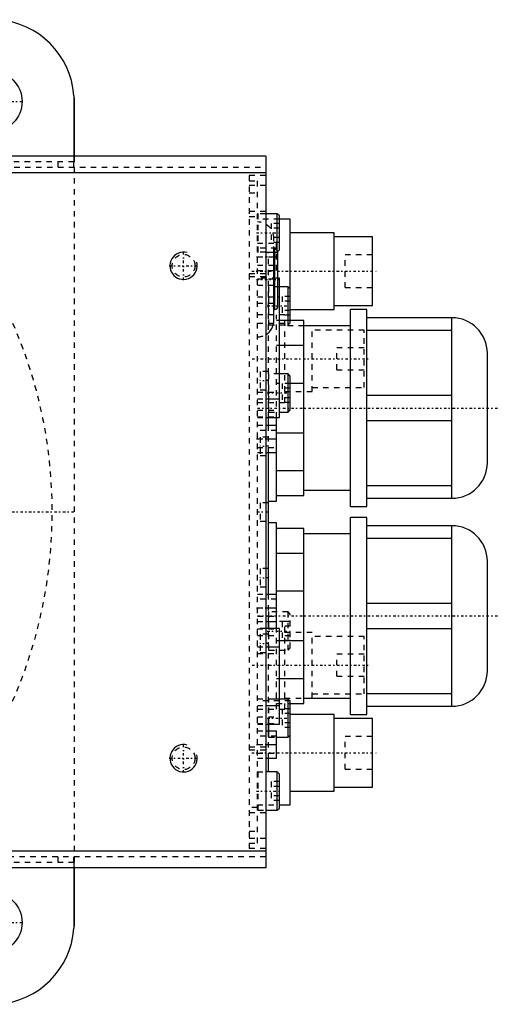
# Model space of a CAD drawing. Extents: x -702 to 168, y -90 to 90.
# Tile 15 of 15: x 80 to 168, y -90 to 90. Entities that reach past the tile are written whole.
import ezdxf

# ---------------------------------------------------------------- set-up
doc = ezdxf.new("R2010")
doc.units = 0
doc.linetypes.add('CENTER', pattern=[1.5, 0.45, -0.5, 0.05, -0.5])
doc.linetypes.add('DASHED', pattern=[2, 1, -1])
for name, color, linetype in [('AM_0', 7, 'CONTINUOUS'), ('AM_10', 7, 'CONTINUOUS'), ('AM_3', 7, 'DASHED'), ('AM_7', 7, 'CENTER')]:
    doc.layers.add(name, color=color, linetype=linetype)

msp = doc.modelspace()

# ---------------------------------------------------------------- linework, layer by layer
at = {"layer": 'AM_0', "color": 7, "linetype": 'CONTINUOUS'}
for p, q in [((89.96, 76.12), (89.96, 65)), ((90, 75), (90, 65)), ((125, 65), (46.64, 65)), ((125, 65), (125, -65)), ((125, 62), (50.56, 62)), ((127.1, 54.5), (125, 54.5)), ((127.5, 54.1), (127.1, 54.5)), ((127.1, 47.5), (127.1, 54.5)), ((127.5, 47.9), (127.5, 54.1)), ((129.5, 53.5), (127.5, 53.5)), ((129.5, 35), (129.5, 53.5)), ((137.5, 51), (129.5, 51)), ((137.5, 37), (137.5, 51)), ((144.5, 50.25), (137.5, 50.25)), ((144.5, 37.75), (144.5, 50.25)), ((125, 47.5), (127.1, 47.5)), ((126.5, 35), (126.5, 47.51)), ((126.7, 37), (126.7, 47.51)), ((127.1, 47.5), (127.5, 47.9)), ((127.2, 37.5), (127.2, 47.5)), ((127.5, 42.74), (127.2, 42.74)), ((127.5, 17.26), (127.5, 42.74)), ((129.1, 41.17), (127.5, 41.17)), ((129.5, 40.77), (129.1, 41.17)), ((129.1, 35), (129.1, 41.17)), ((127.2, 39.34), (127.5, 39.34)), ((126.5, 37), (126.7, 37)), ((129.5, 37), (137.5, 37)), ((137.5, 37.75), (144.5, 37.75)), ((143.5, 37), (140.5, 37)), ((140.5, 1), (140.5, 37)), ((143.5, 1), (143.5, 37)), ((132, 35), (127.5, 35)), ((132, 3), (132, 35)), ((159, 35.5), (143.5, 35.5)), ((159, 2.5), (159, 35.5)), ((140.5, 34), (132, 34)), ((143.5, 33.2), (159, 33.2)), ((127.5, 30.49), (132, 30.49)), ((165.5, 9), (165.5, 29)), ((129.1, 25.25), (127.5, 25.25)), ((129.5, 24.85), (129.1, 25.25)), ((129.1, 18.25), (129.1, 25.25)), ((129.5, 18.65), (129.5, 24.85)), ((132, 23.51), (129.5, 23.51)), ((125, 20.66), (127.5, 20.66)), ((159, 21.3), (143.5, 21.3)), ((127.5, 18.25), (129.1, 18.25)), ((129.1, 18.25), (129.5, 18.65)), ((125, 17.26), (127.5, 17.26)), ((125.5, 15.87), (125.5, 17.27)), ((127, 10.85), (127, 17.26)), ((143.5, 16.7), (159, 16.7)), ((125, 15.85), (127, 15.85)), ((127, 14.49), (132, 14.49)), ((125, 13.35), (127, 13.35)), ((125, 10.85), (127, 10.85)), ((125.5, -15.02), (125.5, 10.86)), ((127, 2), (127, 10.84)), ((132, 7.51), (127, 7.51)), ((132, 4), (140.5, 4)), ((159, 4.8), (143.5, 4.8)), ((125.5, 2), (127, 2)), ((127, 3), (132, 3)), ((143.5, 2.5), (159, 2.5)), ((140.5, 1), (143.5, 1)), ((143.5, -1), (140.5, -1)), ((140.5, -37), (140.5, -1)), ((143.5, -37), (143.5, -1)), ((127, -2), (125.5, -2)), ((127, -21.26), (127, -2)), ((132, -3), (127, -3)), ((132, -35), (132, -3)), ((159, -2.5), (143.5, -2.5)), ((159, -35.5), (159, -2.5)), ((140.5, -4), (132, -4)), ((143.5, -4.8), (159, -4.8)), ((127, -7.51), (132, -7.51)), ((165.5, -29), (165.5, -9)), ((125, -15), (127, -15)), ((132, -14.49), (127, -14.49)), ((125, -17.5), (127, -17.5)), ((159, -16.7), (143.5, -16.7)), ((125, -20), (127, -20)), ((127.5, -21.26), (125, -21.26)), ((125.5, -21.28), (125.5, -20)), ((127.5, -38.74), (127.5, -21.26)), ((143.5, -21.3), (159, -21.3)), ((125, -24.66), (127.5, -24.66)), ((127.5, -23.51), (132, -23.51)), ((132, -30.49), (127.5, -30.49)), ((129.1, -34.17), (127.5, -34.17)), ((129.5, -34.57), (129.1, -34.17)), ((129.1, -41.17), (129.1, -34.17)), ((132, -34), (140.5, -34)), ((159, -33.2), (143.5, -33.2)), ((125, -35.34), (127.5, -35.34)), ((129.5, -53.5), (129.5, -34.57)), ((129.5, -35), (132, -35)), ((143.5, -35.5), (159, -35.5)), ((137.5, -37), (129.5, -37)), ((137.5, -51), (137.5, -37)), ((144.5, -37.75), (137.5, -37.75)), ((140.5, -37), (143.5, -37)), ((144.5, -50.25), (144.5, -37.75)), ((125, -38.74), (127.5, -38.74)), ((125.5, -40.03), (125.5, -38.78)), ((125.6, -40), (125.6, -38.74)), ((125, -40), (127, -40)), ((127, -45), (127, -40)), ((127, -41.17), (129.1, -41.17)), ((129.1, -41.17), (129.5, -40.77)), ((125, -42.5), (127, -42.5)), ((125, -45), (127, -45)), ((125.5, -47.5), (125.5, -45.04)), ((127.1, -47.5), (125, -47.5)), ((127.5, -47.9), (127.1, -47.5)), ((127.1, -54.5), (127.1, -47.5)), ((127.5, -54.1), (127.5, -47.9)), ((137.5, -50.25), (144.5, -50.25)), ((129.5, -51), (137.5, -51)), ((127.5, -53.5), (129.5, -53.5)), ((125, -54.5), (127.1, -54.5)), ((127.1, -54.5), (127.5, -54.1)), ((125, -62), (50.56, -62)), ((125, -65), (46.64, -65)), ((89.96, -65), (89.96, -76.12)), ((90, -65), (90, -75))]:
    msp.add_line(p, q, dxfattribs=at)
for points in [[(89.96, 76.12, 0), (89.97, 75.93, 0), (89.99, 75.56, 0), (90, 75.18, 0), (90, 75, 0)], [(90, -75, 0), (90, -75.18, 0), (89.99, -75.56, 0), (89.97, -75.93, 0), (89.96, -76.12, 0)]]:
    msp.add_polyline3d(points, dxfattribs=at)
for centre in [(75, 75), (75, -75)]:
    msp.add_circle(centre, 5.5, dxfattribs=at)
for centre, radius, start, end in [((75, 75), 15, 4.2866, 85.7134), ((126.7, 47.5), 0.5, 0, 10.5501), ((126.7, 37.5), 0.5, 270, 0), ((123.5, 35), 3, 300, 0), ((159, 29), 6.5, 0, 90), ((159, 9), 6.5, 270, 0), ((159, -9), 6.5, 0, 90), ((159, -29), 6.5, 270, 0), ((75, -75), 15, 274.2866, 355.7134)]:
    msp.add_arc(centre, radius, start, end, dxfattribs=at)
at = {"layer": 'AM_10', "color": 7, "linetype": 'CONTINUOUS'}
for centre in [(110, 45), (110, -45)]:
    msp.add_arc(centre, 2.5, 75, 15, dxfattribs=at)
at = {"layer": 'AM_3', "color": 6, "linetype": 'DASHED'}
for p, q in [((89.96, 65), (89.96, 64)), ((90, 65), (90, -65)), ((57.06, 63), (125, 63)), ((89.96, 64), (77, 64)), ((87, 64), (87, 63)), ((122, 61.5), (122, -61.5)), ((125, 61.5), (122, 61.5)), ((122, 60.5), (123.5, 60.5)), ((125, 59.64), (122, 59.64)), ((123.5, -60.5), (123.5, 60.5)), ((122, 58.33), (123.5, 58.33)), ((122, 55), (125, 55)), ((122, 54), (123.5, 54)), ((125, 54.5), (123.6, 54.5)), ((123.6, 47.5), (123.6, 54.5)), ((127.5, 53.5), (123.5, 53.5)), ((126, 52.73), (126, 49.27)), ((127.5, 52.73), (126, 52.73)), ((127.5, 51.87), (126, 51.87)), ((123.5, 49.15), (127, 49.15)), ((127.5, 50.13), (126, 50.13)), ((127.5, 49.27), (126, 49.27)), ((126.5, 47.51), (126.5, 50)), ((127, 44.15), (127, 49.15)), ((127, 48.2), (123.5, 48.2)), ((125, 47.5), (123.5, 47.5)), ((125.5, 17.27), (125.5, 47.5)), ((126.7, 48), (126.5, 48)), ((126.7, 47.51), (126.7, 48)), ((144.5, 47), (139.5, 47)), ((139.5, 41), (139.5, 47)), ((123.5, 46.65), (127, 46.65)), ((123.5, 45.1), (127, 45.1)), ((125, 43.5), (122, 43.5)), ((123.5, 44.15), (127, 44.15)), ((125, 43), (122, 43)), ((127.2, 42.74), (123.5, 42.74)), ((123.5, 42.63), (127.5, 42.63)), ((123.5, 41.42), (127.5, 41.42)), ((127.5, 41.17), (125.6, 41.17)), ((125.6, 34.17), (125.6, 41.17)), ((129.5, 34.5), (129.5, 40.77)), ((139.5, 41), (144.5, 41)), ((123.5, 39.34), (127.2, 39.34)), ((123.5, 38.13), (127.5, 38.13)), ((128, 39.4), (128, 35.94)), ((129.5, 39.4), (128, 39.4)), ((129.5, 38.54), (128, 38.54)), ((128.5, 36), (123.5, 36)), ((127, 17.26), (127, 36)), ((129.5, 36.81), (128, 36.81)), ((128.5, 20), (128.5, 36)), ((123.5, 34.5), (129.5, 34.5)), ((127.5, 35), (127, 35)), ((129.5, 35.94), (128, 35.94)), ((129.1, 34.17), (129.1, 35)), ((129.1, 34.17), (129.5, 34.57)), ((125.6, 34.17), (129.1, 34.17)), ((132, 34), (128.5, 34)), ((133.5, 22), (133.5, 34)), ((143, 33.25), (133.5, 33.25)), ((143, 22.75), (143, 33.25)), ((127, 30.49), (127.5, 30.49)), ((143, 30), (138, 30)), ((138, 26), (138, 30)), ((125.5, 25.65), (124, 25.65)), ((124, 25.65), (124, 22.35)), ((127.5, 25.25), (125.6, 25.25)), ((125.6, 18.25), (125.6, 25.25)), ((138, 26), (143, 26)), ((129.5, 23.51), (127, 23.51)), ((128, 23.48), (128, 20.02)), ((129.5, 23.48), (128, 23.48)), ((123.5, 21.87), (127.5, 21.87)), ((124, 22.35), (125.5, 22.35)), ((129.5, 22.62), (128, 22.62)), ((128.5, 22), (133.5, 22)), ((133.5, 22.75), (143, 22.75)), ((123.5, 20.66), (125, 20.66)), ((123.5, 20), (128.5, 20)), ((129.5, 20.88), (128, 20.88)), ((129.5, 20.02), (128, 20.02)), ((123.5, 18.58), (127.5, 18.58)), ((125.6, 18.25), (127.5, 18.25)), ((123.5, 17.37), (127.5, 17.37)), ((123.5, 17.26), (125, 17.26)), ((123.5, 15.85), (125, 15.85)), ((127, 14.9), (123.5, 14.9)), ((125.5, 10.86), (125.5, 15.87)), ((127, 10.84), (127, 15.85)), ((123.5, 13.35), (125, 13.35)), ((125.5, 13.65), (124, 13.65)), ((124, 13.65), (124, 10.35)), ((123.5, 11.8), (127, 11.8)), ((123.5, 10.85), (125, 10.85)), ((124, 10.35), (125.5, 10.35)), ((125.5, 1.65), (124, 1.65)), ((124, 1.65), (124, -1.65)), ((124, -1.65), (125.5, -1.65)), ((125.5, -10.35), (124, -10.35)), ((124, -10.35), (124, -13.65)), ((124, -13.65), (125.5, -13.65)), ((123.5, -15), (125, -15)), ((127, -15.95), (123.5, -15.95)), ((125.5, -20), (125.5, -15.02)), ((123.5, -17.5), (125, -17.5)), ((123.5, -19.05), (127, -19.05)), ((129.1, -18.25), (125.6, -18.25)), ((125.6, -25.25), (125.6, -18.25)), ((129.5, -18.65), (129.1, -18.25)), ((129.1, -25.25), (129.1, -18.25)), ((129.5, -24.85), (129.5, -18.65)), ((123.5, -20), (125, -20)), ((125, -21.26), (123.5, -21.26)), ((123.5, -21.37), (127.5, -21.37)), ((125.5, -38.78), (125.5, -21.28)), ((128.5, -20), (127, -20)), ((127, -36), (127, -21.26)), ((128, -20.02), (128, -23.48)), ((129.5, -20.02), (128, -20.02)), ((129.5, -20.88), (128, -20.88)), ((128.5, -36), (128.5, -20)), ((123.5, -22.58), (127.5, -22.58)), ((125.5, -22.35), (124, -22.35)), ((124, -22.35), (124, -25.65)), ((129.5, -22.62), (128, -22.62)), ((133.5, -22), (128.5, -22)), ((133.5, -34), (133.5, -22)), ((143, -22.75), (133.5, -22.75)), ((143, -33.25), (143, -22.75)), ((123.5, -24.66), (125, -24.66)), ((127, -23.51), (127.5, -23.51)), ((129.5, -23.48), (128, -23.48)), ((129.1, -25.25), (129.5, -24.85)), ((123.5, -25.87), (127.5, -25.87)), ((124, -25.65), (125.5, -25.65)), ((125.6, -25.25), (129.1, -25.25)), ((143, -26), (138, -26)), ((138, -30), (138, -26)), ((127.5, -30.49), (127, -30.49)), ((138, -30), (143, -30)), ((123.5, -34.13), (127.5, -34.13)), ((127.5, -34.17), (125.6, -34.17)), ((125.6, -38.74), (125.6, -34.17)), ((128.5, -34), (132, -34)), ((133.5, -33.25), (143, -33.25)), ((129.5, -34.5), (123.5, -34.5)), ((123.5, -35.34), (125, -35.34)), ((127, -35), (129.5, -35)), ((128, -35.94), (128, -39.4)), ((129.5, -35.94), (128, -35.94)), ((129.5, -40.77), (129.5, -34.5)), ((123.5, -36), (128.5, -36)), ((123.5, -37.42), (127.5, -37.42)), ((129.5, -36.81), (128, -36.81)), ((123.5, -38.63), (127.5, -38.63)), ((123.5, -38.74), (125, -38.74)), ((129.5, -38.54), (128, -38.54)), ((129.5, -39.4), (128, -39.4)), ((123.5, -40), (125, -40)), ((127, -40.95), (123.5, -40.95)), ((125.5, -45.04), (125.5, -40.03)), ((125.6, -41.17), (125.6, -40)), ((125.6, -41.17), (127, -41.17)), ((144.5, -41), (139.5, -41)), ((139.5, -47), (139.5, -41)), ((125, -43), (122, -43)), ((123.5, -42.5), (125, -42.5)), ((125, -43.5), (122, -43.5)), ((123.5, -44.05), (127, -44.05)), ((123.5, -45), (125, -45)), ((123.5, -47.5), (125, -47.5)), ((123.6, -54.5), (123.6, -47.5)), ((139.5, -47), (144.5, -47)), ((126, -49.27), (126, -52.73)), ((127.5, -49.27), (126, -49.27)), ((127.5, -50.13), (126, -50.13)), ((127.5, -51.87), (126, -51.87)), ((123.5, -53.5), (127.5, -53.5)), ((127.5, -52.73), (126, -52.73)), ((123.5, -54), (122, -54)), ((125, -55), (122, -55)), ((123.6, -54.5), (125, -54.5)), ((122, -58.33), (123.5, -58.33)), ((125, -59.64), (122, -59.64)), ((122, -60.5), (123.5, -60.5)), ((125, -61.5), (122, -61.5)), ((125, -63), (57.06, -63)), ((77, -64), (89.96, -64)), ((87, -63), (87, -64)), ((89.96, -64), (89.96, -65))]:
    msp.add_line(p, q, dxfattribs=at)
for points in [[(89.96, 63, 0), (89.96, 63.04, 0), (89.96, 63.12, 0), (89.96, 63.2, 0), (89.96, 63.24, 0), (89.96, 63.28, 0), (89.96, 63.36, 0), (89.97, 63.44, 0), (89.97, 63.52, 0), (89.97, 63.6, 0), (89.98, 63.67, 0), (89.98, 63.71, 0), (89.98, 63.75, 0), (89.98, 63.83, 0), (89.99, 63.9, 0), (89.99, 63.97, 0), (89.99, 64.04, 0), (90, 64.11, 0), (90, 64.14, 0), (90, 64.17, 0), (90, 64.23, 0), (90, 64.29, 0), (90, 64.32, 0)], [(90, -64.32, 0), (90, -64.29, 0), (90, -64.23, 0), (90, -64.17, 0), (90, -64.14, 0), (90, -64.11, 0), (89.99, -64.04, 0), (89.99, -63.97, 0), (89.99, -63.9, 0), (89.98, -63.83, 0), (89.98, -63.75, 0), (89.98, -63.71, 0), (89.98, -63.67, 0), (89.97, -63.6, 0), (89.97, -63.52, 0), (89.97, -63.44, 0), (89.96, -63.36, 0), (89.96, -63.28, 0), (89.96, -63.24, 0), (89.96, -63.2, 0), (89.96, -63.12, 0), (89.96, -63.04, 0), (89.96, -63, 0)]]:
    msp.add_polyline3d(points, dxfattribs=at)
for centre in [(110, 45), (110, -45)]:
    msp.add_circle(centre, 2.07, dxfattribs=at)
for centre, radius, start, end in [((0, 0), 86, 275.0031, 84.9969), ((123.6, 54.4), 0.1, 90, 180), ((123.5, 50), 3, 0, 90), ((123.6, 47.6), 0.1, 180, 270), ((126.7, 47.5), 0.5, 10.5501, 90), ((125.6, 41.07), 0.1, 90, 180), ((125.6, 34.27), 0.1, 180, 270), ((123.5, 35), 3, 270, 300), ((125.6, 25.15), 0.1, 90, 180), ((125.6, 18.35), 0.1, 180, 270), ((125.6, -18.35), 0.1, 90, 180), ((125.6, -25.15), 0.1, 180, 270), ((125.6, -34.27), 0.1, 90, 180), ((125.6, -41.07), 0.1, 180, 270), ((123.6, -47.6), 0.1, 90, 180), ((123.6, -54.4), 0.1, 180, 270)]:
    msp.add_arc(centre, radius, start, end, dxfattribs=at)
at = {"layer": 'AM_7', "color": 4, "linetype": 'CENTER'}
for p, q in [((69.22, 75), (80.78, 75)), ((123.3, 51), (127.7, 51)), ((110, 42.38), (110, 47.62)), ((107.38, 45), (112.62, 45)), ((123.33, 46.65), (127.17, 46.65)), ((122.45, 44), (145.55, 44)), ((123.31, 42.5), (127.39, 42.5)), ((125.3, 37.67), (129.7, 37.67)), ((122.53, 28), (143.97, 28)), ((125.58, 24), (123.92, 24)), ((125.3, 21.75), (129.7, 21.75)), ((123.5, 19), (167.5, 19)), ((123.33, 13.35), (127.17, 13.35)), ((125.58, 12), (123.92, 12)), ((123.4, 0), (125.6, 0)), ((-90.3, 0), (90.3, 0)), ((125.58, -12), (123.92, -12)), ((123.33, -17.5), (127.17, -17.5)), ((123.5, -19), (167.5, -19)), ((125.3, -21.75), (129.7, -21.75)), ((125.58, -24), (123.92, -24)), ((122.53, -28), (143.97, -28)), ((125.3, -37.67), (129.7, -37.67)), ((110, -47.62), (110, -42.38)), ((123.33, -42.5), (127.17, -42.5)), ((122.45, -44), (145.55, -44)), ((107.38, -45), (112.62, -45)), ((123.3, -51), (127.7, -51)), ((69.22, -75), (80.78, -75))]:
    msp.add_line(p, q, dxfattribs=at)

doc.saveas('drawing.dxf')
